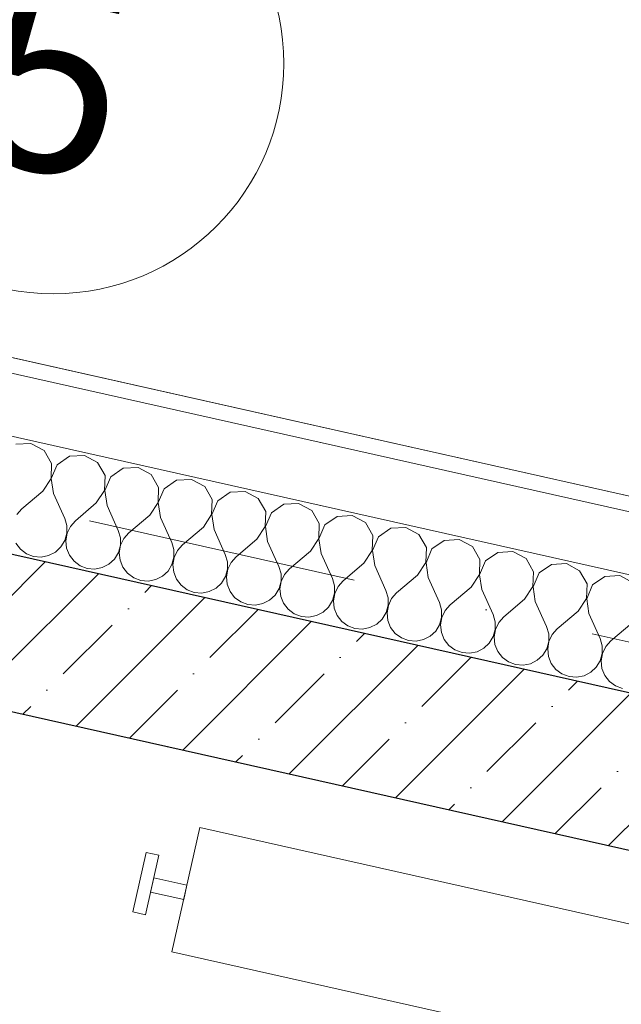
# Model space of a CAD drawing. Header units: millimetres. Extents: x -7218036 to -6523761, y 6117771 to 6337028.
# Tile 195 of 223: x -7146598 to -7145815, y 6143881 to 6145163. Entities that reach past the tile are written whole.
import ezdxf
from ezdxf.enums import TextEntityAlignment as Align

# ---------------------------------------------------------------- set-up
doc = ezdxf.new("R2010")
doc.units = ezdxf.units.MM
doc.header["$MEASUREMENT"] = 0
doc.linetypes.add('Штрихпунктирная', pattern=[670.277762, 352.777767, -176.388884, 0, -141.111112])
for name, color, linetype in [('S - МОП.АР', 7, 'Continuous'), ('АР-Стены_внешние_.АР', 7, 'Continuous'), ('АР-Чертеж-Оси_Осевые размеры.АР', 7, 'Continuous'), ('АР-Чертеж-Размеры.АР', 7, 'Continuous')]:
    doc.layers.add(name, color=color, linetype=linetype)
for name, color, linetype, lineweight in [('АР-вертикальная связь - Лифт.АР_Ном._пера__120', 7, 'Continuous', 0), ('АР-Стены_внешние_.АР_Ном._пера__1', 7, 'Continuous', 30), ('АР-Чертеж-Оси_Осевые размеры.АР_Ном._пера__120', 7, 'Continuous', 0), ('АР-Чертеж-Размеры.АР_Ном._пера__1', 7, 'Continuous', 0), ('Паспорта Зон Archicad_Ном._пера__1', 7, 'Continuous', 0)]:
    doc.layers.add(name, color=color, linetype=linetype, lineweight=lineweight)
doc.styles.add('РЎР“Р•РќР•Р\xa0Р\x98Р\xa0_РЎРўР\x98Р›Р¬_1', font='txt')
doc.styles.add('РЎР“Р•РќР•Р\xa0Р\x98Р\xa0_РЎРўР\x98Р›Р¬_2', font='GOTHIC.TTF')
doc.dimstyles.new('СГЕНЕРИР_СТИЛЬ__1', dxfattribs={"dimtxt": 150, "dimasz": 142.5, "dimexe": 0.18, "dimexo": 0.0625, "dimgap": 0, "dimtad": 1, "dimdec": 0, "dimzin": 0, "dimdsep": 46, "dimtxsty": 'РЎР“Р•РќР•Р\xa0Р\x98Р\xa0_РЎРўР\x98Р›Р¬_2', "dimblk": 'ARROWHEAD_6', "dimblk1": 'ARROWHEAD_6', "dimblk2": 'ARROWHEAD_6', "dimcen": 0.09, "dimse1": 1, "dimse2": 1, "dimclrd": 7, "dimclre": 7, "dimclrt": 7, "dimazin": 0, "dimtfac": 1, "dimtdec": 4, "dimtmove": 0, "dimatfit": 3, "dimfxl": 1, "dimtolj": 1, "dimtzin": 0, "dimarcsym": 0})

# ---------------------------------------------------------------- blocks, each defined once
blk = doc.blocks.new('Переходной балкон_5_30_7', base_point=(-7148408.3, 6145738.3))
at = {"layer": 'Паспорта Зон Archicad_Ном._пера__1', "color": 7, "linetype": 'Continuous', "lineweight": 0}
blk.add_circle((-7146554, 6145106.1), 300, dxfattribs=at)
at = {"layer": 'Паспорта Зон Archicad_Ном._пера__1', "color": 7, "lineweight": 0, "style": 'РЎР“Р•РќР•Р\xa0Р\x98Р\xa0_РЎРўР\x98Р›Р¬_1'}
blk.add_attdef('ROOM_NUMBER', text='', height=250, rotation=347.3424, dxfattribs=at).set_placement((-7146554, 6145089.3), align=Align.MIDDLE_CENTER)
blk = doc.blocks.new('*X347', base_point=(-6566190.3, 6562677.8))
at = {"layer": 'АР-Стены_внешние_.АР_Ном._пера__1', "color": 7, "linetype": 'Continuous', "lineweight": 0}
for p, q in [((-7146583.1, 6144611.3), (-7146602.6, 6144610.2)), ((-7146566, 6144602), (-7146583.1, 6144611.3)), ((-7146556.3, 6144585.1), (-7146566, 6144602)), ((-7146532.9, 6144594.6), (-7146548.9, 6144583.4)), ((-7146513.4, 6144595.7), (-7146532.9, 6144594.6)), ((-7146496.3, 6144586.4), (-7146513.4, 6144595.7)), ((-7146556.9, 6144565.6), (-7146556.3, 6144585.1)), ((-7146548.9, 6144583.4), (-7146556.7, 6144565.5)), ((-7146486.6, 6144569.4), (-7146496.3, 6144586.4)), ((-7146463.2, 6144578.9), (-7146479.2, 6144567.8)), ((-7146443.7, 6144580), (-7146463.2, 6144578.9)), ((-7146426.6, 6144570.7), (-7146443.7, 6144580)), ((-7146567.8, 6144549.3), (-7146556.9, 6144565.6)), ((-7146556.7, 6144565.5), (-7146553.8, 6144546.2)), ((-7146487.2, 6144549.9), (-7146486.6, 6144569.4)), ((-7146479.2, 6144567.8), (-7146487, 6144549.9)), ((-7146416.9, 6144553.8), (-7146426.6, 6144570.7)), ((-7146393.5, 6144563.3), (-7146409.5, 6144552.1)), ((-7146374, 6144564.4), (-7146393.5, 6144563.3)), ((-7146356.9, 6144555.1), (-7146374, 6144564.4)), ((-7146567.8, 6144549.3), (-7146594.9, 6144526.1)), ((-7146498.1, 6144533.7), (-7146487.2, 6144549.9)), ((-7146487, 6144549.9), (-7146484.1, 6144530.5)), ((-7146417.6, 6144534.3), (-7146416.9, 6144553.8)), ((-7146409.5, 6144552.1), (-7146417.3, 6144534.2)), ((-7146347.2, 6144538.1), (-7146356.9, 6144555.1)), ((-7146304.3, 6144548.7), (-7146323.8, 6144547.6)), ((-7146287.2, 6144539.4), (-7146304.3, 6144548.7)), ((-7146553.8, 6144546.2), (-7146539.2, 6144513.6)), ((-7146347.9, 6144518.6), (-7146347.2, 6144538.1)), ((-7146339.8, 6144536.5), (-7146347.6, 6144518.6)), ((-7146323.8, 6144547.6), (-7146339.8, 6144536.5)), ((-7146277.5, 6144522.5), (-7146287.2, 6144539.4)), ((-7146594.9, 6144526.1), (-7146601.5, 6144518.8)), ((-7146498.1, 6144533.7), (-7146525.2, 6144510.5)), ((-7146484.1, 6144530.5), (-7146469.5, 6144498)), ((-7146428.4, 6144518), (-7146417.6, 6144534.3)), ((-7146417.3, 6144534.2), (-7146414.4, 6144514.9)), ((-7146254.1, 6144532), (-7146270.1, 6144520.8)), ((-7146234.7, 6144533.1), (-7146254.1, 6144532)), ((-7146217.5, 6144523.8), (-7146234.7, 6144533.1)), ((-7146207.8, 6144506.8), (-7146217.5, 6144523.8)), ((-7146536.4, 6144504.2), (-7146539.2, 6144513.6)), ((-7146525.2, 6144510.5), (-7146531.8, 6144503.1)), ((-7146428.4, 6144518), (-7146455.5, 6144494.8)), ((-7146414.4, 6144514.9), (-7146399.8, 6144482.3)), ((-7146358.7, 6144502.4), (-7146347.9, 6144518.6)), ((-7146347.6, 6144518.6), (-7146344.7, 6144499.2)), ((-7146278.2, 6144503), (-7146277.5, 6144522.5)), ((-7146270.1, 6144520.8), (-7146277.9, 6144502.9)), ((-7146184.4, 6144516.3), (-7146200.5, 6144505.2)), ((-7146165, 6144517.4), (-7146184.4, 6144516.3)), ((-7146147.8, 6144508.1), (-7146165, 6144517.4)), ((-7146536.3, 6144494.3), (-7146536.4, 6144504.2)), ((-7146531.8, 6144503.1), (-7146536.1, 6144494.2)), ((-7146466.7, 6144488.5), (-7146469.5, 6144498)), ((-7146358.7, 6144502.4), (-7146385.8, 6144479.2)), ((-7146344.7, 6144499.2), (-7146330.1, 6144466.7)), ((-7146289, 6144486.7), (-7146278.2, 6144503)), ((-7146277.9, 6144502.9), (-7146275, 6144483.6)), ((-7146208.5, 6144487.3), (-7146207.8, 6144506.8)), ((-7146200.5, 6144505.2), (-7146208.2, 6144487.2)), ((-7146138.1, 6144491.2), (-7146147.8, 6144508.1)), ((-7146114.8, 6144500.7), (-7146130.8, 6144489.5)), ((-7146095.3, 6144501.8), (-7146114.8, 6144500.7)), ((-7146078.1, 6144492.5), (-7146095.3, 6144501.8)), ((-7146544.1, 6144476.4), (-7146539, 6144484.8)), ((-7146539, 6144484.8), (-7146536.3, 6144494.3)), ((-7146536.1, 6144494.2), (-7146537.7, 6144484.5)), ((-7146537.7, 6144484.5), (-7146536.7, 6144474.7)), ((-7146466.6, 6144478.7), (-7146466.7, 6144488.5)), ((-7146462.1, 6144487.5), (-7146466.4, 6144478.6)), ((-7146455.5, 6144494.8), (-7146462.1, 6144487.5)), ((-7146289, 6144486.7), (-7146316.2, 6144463.5)), ((-7146219.3, 6144471.1), (-7146208.5, 6144487.3)), ((-7146208.2, 6144487.2), (-7146205.4, 6144467.9)), ((-7146138.8, 6144471.7), (-7146138.1, 6144491.2)), ((-7146130.8, 6144489.5), (-7146138.5, 6144471.6)), ((-7146068.4, 6144475.5), (-7146078.1, 6144492.5)), ((-7146045.1, 6144485), (-7146061.1, 6144473.9)), ((-7146025.6, 6144486.1), (-7146045.1, 6144485)), ((-7146008.4, 6144476.8), (-7146025.6, 6144486.1)), ((-7146602.7, 6144481.2), (-7146596.7, 6144473.4)), ((-7146596.7, 6144473.4), (-7146588.8, 6144467.6)), ((-7146551.3, 6144469.7), (-7146544.1, 6144476.4)), ((-7146536.7, 6144474.7), (-7146533.1, 6144465.6)), ((-7146469.3, 6144469.2), (-7146466.6, 6144478.7)), ((-7146466.4, 6144478.6), (-7146468.1, 6144468.9)), ((-7146397, 6144472.9), (-7146399.8, 6144482.3)), ((-7146397, 6144463), (-7146397, 6144472.9)), ((-7146392.4, 6144471.8), (-7146396.7, 6144462.9)), ((-7146385.8, 6144479.2), (-7146392.4, 6144471.8)), ((-7146275, 6144483.6), (-7146260.4, 6144451)), ((-7146149.6, 6144455.4), (-7146138.8, 6144471.7)), ((-7146138.5, 6144471.6), (-7146135.7, 6144452.3)), ((-7146069.1, 6144456), (-7146068.4, 6144475.5)), ((-7146061.1, 6144473.9), (-7146068.8, 6144455.9)), ((-7145998.7, 6144459.9), (-7146008.4, 6144476.8)), ((-7146588.8, 6144467.6), (-7146579.6, 6144464.1)), ((-7146579.6, 6144464.1), (-7146569.8, 6144463.3)), ((-7146569.8, 6144463.3), (-7146560.1, 6144465.2)), ((-7146560.1, 6144465.2), (-7146551.3, 6144469.7)), ((-7146533.1, 6144465.6), (-7146527, 6144457.8)), ((-7146481.6, 6144454), (-7146474.4, 6144460.7)), ((-7146474.4, 6144460.7), (-7146469.3, 6144469.2)), ((-7146468.1, 6144468.9), (-7146467, 6144459.1)), ((-7146467, 6144459.1), (-7146463.4, 6144449.9)), ((-7146399.6, 6144453.5), (-7146397, 6144463)), ((-7146396.7, 6144462.9), (-7146398.4, 6144453.2)), ((-7146327.3, 6144457.2), (-7146330.1, 6144466.7)), ((-7146316.2, 6144463.5), (-7146322.7, 6144456.2)), ((-7146219.3, 6144471.1), (-7146246.5, 6144447.9)), ((-7146205.4, 6144467.9), (-7146190.7, 6144435.4)), ((-7145999.4, 6144440.4), (-7145998.7, 6144459.9)), ((-7145975.4, 6144469.4), (-7145991.4, 6144458.2)), ((-7145955.9, 6144470.5), (-7145975.4, 6144469.4)), ((-7145938.7, 6144461.2), (-7145955.9, 6144470.5)), ((-7145929, 6144444.2), (-7145938.7, 6144461.2)), ((-7146527, 6144457.8), (-7146519.1, 6144451.9)), ((-7146519.1, 6144451.9), (-7146509.9, 6144448.5)), ((-7146509.9, 6144448.5), (-7146500.1, 6144447.7)), ((-7146500.1, 6144447.7), (-7146490.4, 6144449.6)), ((-7146490.4, 6144449.6), (-7146481.6, 6144454)), ((-7146463.4, 6144449.9), (-7146457.3, 6144442.1)), ((-7146404.7, 6144445.1), (-7146399.6, 6144453.5)), ((-7146398.4, 6144453.2), (-7146397.3, 6144443.4)), ((-7146329.9, 6144437.9), (-7146327.3, 6144447.4)), ((-7146327, 6144447.3), (-7146328.7, 6144437.6)), ((-7146327.3, 6144447.4), (-7146327.3, 6144457.2)), ((-7146322.7, 6144456.2), (-7146327, 6144447.3)), ((-7146257.6, 6144441.6), (-7146260.4, 6144451)), ((-7146246.5, 6144447.9), (-7146253, 6144440.5)), ((-7146149.6, 6144455.4), (-7146176.8, 6144432.2)), ((-7146135.7, 6144452.3), (-7146121, 6144419.7)), ((-7146079.9, 6144439.8), (-7146069.1, 6144456)), ((-7146068.8, 6144455.9), (-7146066, 6144436.6)), ((-7145991.4, 6144458.2), (-7145999.1, 6144440.3)), ((-7145905.7, 6144453.7), (-7145921.7, 6144442.6)), ((-7145886.2, 6144454.8), (-7145905.7, 6144453.7)), ((-7145869, 6144445.5), (-7145886.2, 6144454.8)), ((-7146457.3, 6144442.1), (-7146449.4, 6144436.3)), ((-7146449.4, 6144436.3), (-7146440.2, 6144432.8)), ((-7146430.4, 6144432), (-7146420.7, 6144433.9)), ((-7146420.7, 6144433.9), (-7146411.9, 6144438.4)), ((-7146411.9, 6144438.4), (-7146404.7, 6144445.1)), ((-7146397.3, 6144443.4), (-7146393.7, 6144434.3)), ((-7146393.7, 6144434.3), (-7146387.6, 6144426.5)), ((-7146335, 6144429.4), (-7146329.9, 6144437.9)), ((-7146328.7, 6144437.6), (-7146327.6, 6144427.8)), ((-7146257.6, 6144431.7), (-7146257.6, 6144441.6)), ((-7146253, 6144440.5), (-7146257.3, 6144431.6)), ((-7146187.9, 6144425.9), (-7146190.7, 6144435.4)), ((-7146079.9, 6144439.8), (-7146107.1, 6144416.6)), ((-7146066, 6144436.6), (-7146051.3, 6144404.1)), ((-7146010.2, 6144424.1), (-7145999.4, 6144440.4)), ((-7145999.1, 6144440.3), (-7145996.3, 6144421)), ((-7145929.7, 6144424.7), (-7145929, 6144444.2)), ((-7145921.7, 6144442.6), (-7145929.4, 6144424.6)), ((-7145859.3, 6144428.6), (-7145869, 6144445.5)), ((-7145836, 6144438.1), (-7145852, 6144426.9)), ((-7145816.5, 6144439.2), (-7145836, 6144438.1)), ((-7145799.3, 6144429.9), (-7145816.5, 6144439.2)), ((-7146440.2, 6144432.8), (-7146430.4, 6144432)), ((-7146387.6, 6144426.5), (-7146379.7, 6144420.6)), ((-7146379.7, 6144420.6), (-7146370.5, 6144417.2)), ((-7146351, 6144418.3), (-7146342.2, 6144422.7)), ((-7146342.2, 6144422.7), (-7146335, 6144429.4)), ((-7146327.6, 6144427.8), (-7146324, 6144418.6)), ((-7146265.3, 6144413.8), (-7146260.2, 6144422.2)), ((-7146260.2, 6144422.2), (-7146257.6, 6144431.7)), ((-7146257.3, 6144431.6), (-7146259, 6144421.9)), ((-7146259, 6144421.9), (-7146257.9, 6144412.1)), ((-7146187.9, 6144416.1), (-7146187.9, 6144425.9)), ((-7146183.3, 6144424.9), (-7146187.6, 6144416)), ((-7146176.8, 6144432.2), (-7146183.3, 6144424.9)), ((-7146010.2, 6144424.1), (-7146037.4, 6144400.9)), ((-7145996.3, 6144421), (-7145981.6, 6144388.4)), ((-7145940.5, 6144408.5), (-7145929.7, 6144424.7)), ((-7145929.4, 6144424.6), (-7145926.6, 6144405.3)), ((-7145860, 6144409.1), (-7145859.3, 6144428.6)), ((-7145852, 6144426.9), (-7145859.7, 6144409)), ((-7146370.5, 6144417.2), (-7146360.7, 6144416.4)), ((-7146360.7, 6144416.4), (-7146351, 6144418.3)), ((-7146324, 6144418.6), (-7146318, 6144410.8)), ((-7146318, 6144410.8), (-7146310, 6144405)), ((-7146272.5, 6144407.1), (-7146265.3, 6144413.8)), ((-7146257.9, 6144412.1), (-7146254.3, 6144403)), ((-7146190.5, 6144406.6), (-7146187.9, 6144416.1)), ((-7146187.6, 6144416), (-7146189.3, 6144406.3)), ((-7146118.3, 6144410.3), (-7146121, 6144419.7)), ((-7146118.2, 6144400.4), (-7146118.3, 6144410.3)), ((-7146113.6, 6144409.2), (-7146117.9, 6144400.3)), ((-7146107.1, 6144416.6), (-7146113.6, 6144409.2)), ((-7145940.5, 6144408.5), (-7145967.7, 6144385.3)), ((-7145870.8, 6144392.8), (-7145860, 6144409.1)), ((-7145859.7, 6144409), (-7145856.9, 6144389.7)), ((-7146310, 6144405), (-7146300.8, 6144401.5)), ((-7146300.8, 6144401.5), (-7146291, 6144400.7)), ((-7146291, 6144400.7), (-7146281.3, 6144402.6)), ((-7146281.3, 6144402.6), (-7146272.5, 6144407.1)), ((-7146254.3, 6144403), (-7146248.3, 6144395.2)), ((-7146248.3, 6144395.2), (-7146240.3, 6144389.3)), ((-7146202.8, 6144391.4), (-7146195.6, 6144398.1)), ((-7146195.6, 6144398.1), (-7146190.5, 6144406.6)), ((-7146189.3, 6144406.3), (-7146188.3, 6144396.5)), ((-7146188.3, 6144396.5), (-7146184.6, 6144387.3)), ((-7146120.8, 6144390.9), (-7146118.2, 6144400.4)), ((-7146117.9, 6144400.3), (-7146119.6, 6144390.6)), ((-7146048.6, 6144394.6), (-7146051.3, 6144404.1)), ((-7146048.5, 6144384.7), (-7146048.6, 6144394.6)), ((-7146037.4, 6144400.9), (-7146043.9, 6144393.6)), ((-7145926.6, 6144405.3), (-7145911.9, 6144372.8)), ((-7146240.3, 6144389.3), (-7146231.1, 6144385.9)), ((-7146231.1, 6144385.9), (-7146221.3, 6144385.1)), ((-7146221.3, 6144385.1), (-7146211.6, 6144387)), ((-7146211.6, 6144387), (-7146202.8, 6144391.4)), ((-7146184.6, 6144387.3), (-7146178.6, 6144379.5)), ((-7146133.1, 6144375.8), (-7146125.9, 6144382.5)), ((-7146125.9, 6144382.5), (-7146120.8, 6144390.9)), ((-7146119.6, 6144390.6), (-7146118.6, 6144380.8)), ((-7146051.1, 6144375.2), (-7146048.5, 6144384.7)), ((-7146048.2, 6144384.7), (-7146049.9, 6144375)), ((-7146043.9, 6144393.6), (-7146048.2, 6144384.7)), ((-7145978.9, 6144378.9), (-7145981.6, 6144388.4)), ((-7145967.7, 6144385.3), (-7145974.2, 6144377.9)), ((-7145870.8, 6144392.8), (-7145898, 6144369.6)), ((-7145856.9, 6144389.7), (-7145842.2, 6144357.1)), ((-7146178.6, 6144379.5), (-7146170.6, 6144373.7)), ((-7146170.6, 6144373.7), (-7146161.4, 6144370.2)), ((-7146161.4, 6144370.2), (-7146151.6, 6144369.4)), ((-7146151.6, 6144369.4), (-7146141.9, 6144371.3)), ((-7146141.9, 6144371.3), (-7146133.1, 6144375.8)), ((-7146118.6, 6144380.8), (-7146114.9, 6144371.7)), ((-7146114.9, 6144371.7), (-7146108.9, 6144363.9)), ((-7146056.2, 6144366.8), (-7146051.1, 6144375.2)), ((-7146049.9, 6144375), (-7146048.9, 6144365.2)), ((-7145981.4, 6144359.6), (-7145978.8, 6144369.1)), ((-7145978.5, 6144369), (-7145980.2, 6144359.3)), ((-7145978.8, 6144369.1), (-7145978.9, 6144378.9)), ((-7145974.2, 6144377.9), (-7145978.5, 6144369)), ((-7145909.2, 6144363.3), (-7145911.9, 6144372.8)), ((-7145898, 6144369.6), (-7145904.5, 6144362.3)), ((-7145801.1, 6144377.2), (-7145828.3, 6144354)), ((-7146108.9, 6144363.9), (-7146100.9, 6144358)), ((-7146100.9, 6144358), (-7146091.7, 6144354.6)), ((-7146072.2, 6144355.7), (-7146063.5, 6144360.1)), ((-7146063.5, 6144360.1), (-7146056.2, 6144366.8)), ((-7146048.9, 6144365.2), (-7146045.2, 6144356)), ((-7146045.2, 6144356), (-7146039.2, 6144348.2)), ((-7145986.5, 6144351.2), (-7145981.4, 6144359.6)), ((-7145980.2, 6144359.3), (-7145979.2, 6144349.5)), ((-7145909.1, 6144353.4), (-7145909.2, 6144363.3)), ((-7145904.5, 6144362.3), (-7145908.8, 6144353.4)), ((-7145839.5, 6144347.6), (-7145842.2, 6144357.1)), ((-7146091.7, 6144354.6), (-7146081.9, 6144353.8)), ((-7146081.9, 6144353.8), (-7146072.2, 6144355.7)), ((-7146039.2, 6144348.2), (-7146031.3, 6144342.4)), ((-7146002.5, 6144340), (-7145993.8, 6144344.5)), ((-7145993.8, 6144344.5), (-7145986.5, 6144351.2)), ((-7145979.2, 6144349.5), (-7145975.5, 6144340.4)), ((-7145916.8, 6144335.5), (-7145911.7, 6144343.9)), ((-7145911.7, 6144343.9), (-7145909.1, 6144353.4)), ((-7145908.8, 6144353.4), (-7145910.5, 6144343.7)), ((-7145910.5, 6144343.7), (-7145909.5, 6144333.9)), ((-7145839.4, 6144337.8), (-7145839.5, 6144347.6)), ((-7145834.8, 6144346.6), (-7145839.1, 6144337.7)), ((-7145828.3, 6144354), (-7145834.8, 6144346.6)), ((-7146031.3, 6144342.4), (-7146022, 6144338.9)), ((-7146022, 6144338.9), (-7146012.2, 6144338.1)), ((-7146012.2, 6144338.1), (-7146002.5, 6144340)), ((-7145975.5, 6144340.4), (-7145969.5, 6144332.6)), ((-7145969.5, 6144332.6), (-7145961.6, 6144326.7)), ((-7145924.1, 6144328.8), (-7145916.8, 6144335.5)), ((-7145909.5, 6144333.9), (-7145905.8, 6144324.7)), ((-7145842, 6144328.3), (-7145839.4, 6144337.8)), ((-7145839.1, 6144337.7), (-7145840.8, 6144328)), ((-7145961.6, 6144326.7), (-7145952.3, 6144323.3)), ((-7145952.3, 6144323.3), (-7145942.5, 6144322.4)), ((-7145942.5, 6144322.4), (-7145932.8, 6144324.4)), ((-7145932.8, 6144324.4), (-7145924.1, 6144328.8)), ((-7145905.8, 6144324.7), (-7145899.8, 6144316.9)), ((-7145854.4, 6144313.2), (-7145847.2, 6144319.9)), ((-7145847.2, 6144319.9), (-7145842, 6144328.3)), ((-7145840.8, 6144328), (-7145839.8, 6144318.2)), ((-7145839.8, 6144318.2), (-7145836.1, 6144309.1)), ((-7145899.8, 6144316.9), (-7145891.9, 6144311.1)), ((-7145891.9, 6144311.1), (-7145882.6, 6144307.6)), ((-7145882.6, 6144307.6), (-7145872.8, 6144306.8)), ((-7145872.8, 6144306.8), (-7145863.2, 6144308.7)), ((-7145863.2, 6144308.7), (-7145854.4, 6144313.2)), ((-7145836.1, 6144309.1), (-7145830.1, 6144301.3)), ((-7145830.1, 6144301.3), (-7145822.2, 6144295.4)), ((-7145822.2, 6144295.4), (-7145813, 6144292))]:
    blk.add_line(p, q, dxfattribs=at)
blk = doc.blocks.new('Стена_155_7', base_point=(-7146942.6, 6144337))
at = {"layer": 'АР-Стены_внешние_.АР', "linetype": 'Continuous', "lineweight": 0, "true_color": 0x000000}
h = blk.add_hatch(dxfattribs=at)
h.set_pattern_fill('ЖЕЛЕЗОБЕТОН__PROJECT__0007', color=18, style=0, pattern_type=2)
h.set_pattern_definition([(45, (-6566190.34, 6562677.8), (-84.852814, 84.852814), []), (45, (-6566232.77, 6562720.22), (-84.852814, 84.852814), [90, -30, 0, -30])])
h.paths.add_polyline_path([(-7145045, 6144115.8), (-7146898.8, 6144532.2), (-7146942.6, 6144337), (-7145088.8, 6143920.7)])
at = {"layer": 'АР-Стены_внешние_.АР_Ном._пера__1', "color": 7, "linetype": 'Continuous', "lineweight": 0}
for p, q in [((-7144653.1, 6144263.5), (-7146848.4, 6144756.6)), ((-7144817, 6144218.4), (-7146865.9, 6144678.5))]:
    blk.add_line(p, q, dxfattribs=at)
at = {"layer": 'АР-Стены_внешние_.АР_Ном._пера__1', "color": 7, "linetype": 'Continuous', "lineweight": 30}
blk.add_line((-7145045, 6144115.8), (-7146898.8, 6144532.2), dxfattribs=at)
at = {"layer": 'АР-Стены_внешние_.АР_Ном._пера__1', "color": 7, "linetype": 'Continuous', "lineweight": 0, "flags": 128}
blk.add_lwpolyline([(-7144570.7, 6144265.5), (-7146844, 6144776.1)], dxfattribs=at)
at = {"layer": 'АР-Стены_внешние_.АР_Ном._пера__1', "color": 7, "linetype": 'Continuous', "lineweight": 30, "flags": 128}
blk.add_lwpolyline([(-7146845.1, 6144315.1), (-7145088.8, 6143920.7)], dxfattribs=at)
at = {"layer": 'АР-Стены_внешние_.АР', "color": 7, "lineweight": 0}
blk.add_blockref('*X347', (-6566190.3, 6562677.8), dxfattribs=at)
blk = doc.blocks.new('*D478', base_point=(-6566190.3, 6562677.8))
at = {"layer": 'АР-Чертеж-Размеры.АР_Ном._пера__1', "color": 7, "linetype": 'Continuous', "lineweight": 0, "transparency": 16777216}
for p, q in [((-7147010.6, 6143578), (-7146949, 6143852.5)), ((-7146890.2, 6143772), (-7147069.4, 6143658.5)), ((-7147089.6, 6143739.9), (-7146979.8, 6143715.2)), ((-7146979.8, 6143715.2), (-7145223.5, 6143320.8)), ((-7145254.4, 6143183.6), (-7145192.7, 6143458)), ((-7145313.2, 6143264.1), (-7145133.9, 6143377.5)), ((-7145223.5, 6143320.8), (-7145113.8, 6143296.1))]:
    blk.add_line(p, q, dxfattribs=at)
at = {"layer": 'АР-Чертеж-Размеры.АР_Ном._пера__1', "color": 7, "lineweight": 0, "transparency": 16777216, "insert": (-7146353, 6143605.2), "char_height": 150, "attachment_point": 7, "rotation": 347.3417, "style": 'РЎР“Р•РќР•Р\xa0Р\x98Р\xa0_РЎРўР\x98Р›Р¬_2'}
blk.add_mtext('\\A1;{\\pql;\\fCentury Gothic|b0|i0|c204|p0;\\W1.000000;1\xa0800}', dxfattribs=at)
blk = doc.blocks.new('ARROWHEAD_6')
at = {"color": 0, "linetype": 'Continuous', "lineweight": 0}
for p, q in [((-0.5, -0.5), (0.5, 0.5)), ((0, 0), (-1, 0))]:
    blk.add_line(p, q, dxfattribs=at)
blk = doc.blocks.new('*D489', base_point=(-6566190.3, 6562677.8))
at = {"layer": 'АР-Чертеж-Размеры.АР_Ном._пера__1', "color": 7, "linetype": 'Continuous', "lineweight": 0, "transparency": 16777216}
for p, q in [((-7145423, 6143995.7), (-7145398.3, 6144105.5)), ((-7145366.2, 6143906.1), (-7145479.7, 6144085.3)), ((-7145285.8, 6143964.9), (-7145560.2, 6144026.6)), ((-7145806.5, 6142288.3), (-7145423, 6143995.7)), ((-7145863.2, 6142377.9), (-7145749.8, 6142198.6)), ((-7145669.3, 6142257.4), (-7145943.7, 6142319.1)), ((-7145831.1, 6142178.5), (-7145806.5, 6142288.3))]:
    blk.add_line(p, q, dxfattribs=at)
at = {"layer": 'АР-Чертеж-Размеры.АР_Ном._пера__1', "color": 7, "lineweight": 0, "transparency": 16777216, "insert": (-7145701.9, 6142890.7), "char_height": 150, "attachment_point": 7, "rotation": 77.3411, "style": 'РЎР“Р•РќР•Р\xa0Р\x98Р\xa0_РЎРўР\x98Р›Р¬_2'}
blk.add_mtext('\\A1;{\\pql;\\fCentury Gothic|b0|i0|c204|p0;\\W1.000000;1\xa0750}', dxfattribs=at)
blk = doc.blocks.new('*D498', base_point=(-6566190.3, 6562677.8))
at = {"layer": 'АР-Чертеж-Размеры.АР_Ном._пера__1', "color": 7, "linetype": 'Continuous', "lineweight": 0, "transparency": 16777216}
for p, q in [((-7153609.8, 6147371.4), (-7153671.4, 6147097)), ((-7153551, 6147291), (-7153730.2, 6147177.5)), ((-7153640.6, 6147234.2), (-7153750.4, 6147258.9)), ((-7144547.1, 6145191.9), (-7153640.6, 6147234.2)), ((-7144516.3, 6145329.1), (-7144577.9, 6145054.7)), ((-7144636.7, 6145135.1), (-7144457.5, 6145248.6)), ((-7144437.3, 6145167.2), (-7144547.1, 6145191.9))]:
    blk.add_line(p, q, dxfattribs=at)
at = {"layer": 'АР-Чертеж-Размеры.АР_Ном._пера__1', "color": 7, "lineweight": 0, "transparency": 16777216, "insert": (-7149345.2, 6146300.2), "char_height": 150, "attachment_point": 7, "rotation": 347.3417, "style": 'РЎР“Р•РќР•Р\xa0Р\x98Р\xa0_РЎРўР\x98Р›Р¬_2'}
blk.add_mtext('\\A1;{\\pql;\\fCentury Gothic|b0|i0|c204|p0;\\W1.000000;9\xa0320}', dxfattribs=at)
blk = doc.blocks.new('*D499', base_point=(-6566190.3, 6562677.8))
at = {"layer": 'АР-Чертеж-Размеры.АР_Ном._пера__1', "color": 7, "linetype": 'Continuous', "lineweight": 0, "transparency": 16777216}
for p, q in [((-7147116, 6146067.3), (-7147091.4, 6146177.1)), ((-7147059.3, 6145977.7), (-7147172.8, 6146157)), ((-7146978.8, 6146036.5), (-7147253.2, 6146098.2)), ((-7147379.1, 6144896.2), (-7147116, 6146067.3)), ((-7147435.8, 6144985.8), (-7147322.3, 6144806.6)), ((-7147241.9, 6144865.4), (-7147516.3, 6144927)), ((-7147403.7, 6144786.4), (-7147379.1, 6144896.2))]:
    blk.add_line(p, q, dxfattribs=at)
at = {"layer": 'АР-Чертеж-Размеры.АР_Ном._пера__1', "color": 7, "lineweight": 0, "transparency": 16777216, "insert": (-7147334.8, 6145230.4), "char_height": 150, "attachment_point": 7, "rotation": 77.3411, "style": 'РЎР“Р•РќР•Р\xa0Р\x98Р\xa0_РЎРўР\x98Р›Р¬_2'}
blk.add_mtext('\\A1;{\\pql;\\fCentury Gothic|b0|i0|c204|p0;\\W1.000000;1\xa0200}', dxfattribs=at)
blk = doc.blocks.new('Стандартный Маркер Сетки[102]_7', base_point=(-7213545, 6159566.7))
at = {"layer": 'АР-Чертеж-Оси_Осевые размеры.АР_Ном._пера__120', "color": 7, "linetype": 'Штрихпунктирная', "lineweight": 0}
blk.add_line((-7212569.3, 6159347.6), (-7133628.1, 6141617.8), dxfattribs=at)
at = {"layer": 'АР-Чертеж-Оси_Осевые размеры.АР_Ном._пера__120', "color": 7, "lineweight": 0, "style": 'РЎР“Р•РќР•Р\xa0Р\x98Р\xa0_РЎРўР\x98Р›Р¬_2'}
for tag, p in [('AC_MarkerText_1_0', (-7213962.9, 6159857.4)), ('AC_MarkerText_1_1', (-7132094.6, 6141470.2))]:
    blk.add_attdef(tag, text='', height=350, rotation=347.3417, dxfattribs=at).set_placement(p, align=Align.TOP_CENTER)
blk = doc.blocks.new('Стандартный Маркер Сетки[105]_7', base_point=(-7213545, 6159566.7))
at = {"layer": 'АР-Чертеж-Оси_Осевые размеры.АР_Ном._пера__120', "color": 7, "linetype": 'Штрихпунктирная', "lineweight": 0}
blk.add_line((-7212569.3, 6159347.6), (-7133628.1, 6141617.8), dxfattribs=at)
at = {"layer": 'АР-Чертеж-Оси_Осевые размеры.АР_Ном._пера__120', "color": 7, "lineweight": 0, "style": 'РЎР“Р•РќР•Р\xa0Р\x98Р\xa0_РЎРўР\x98Р›Р¬_2'}
for tag, p in [('AC_MarkerText_1_0', (-7213962.9, 6159857.4)), ('AC_MarkerText_1_1', (-7132094.6, 6141470.2))]:
    blk.add_attdef(tag, text='', height=350, rotation=347.3417, dxfattribs=at).set_placement(p, align=Align.TOP_CENTER)
blk = doc.blocks.new('Стандартный Маркер Сетки[108]_7', base_point=(-7213545, 6159566.7))
at = {"layer": 'АР-Чертеж-Оси_Осевые размеры.АР_Ном._пера__120', "color": 7, "linetype": 'Штрихпунктирная', "lineweight": 0}
blk.add_line((-7212569.3, 6159347.6), (-7133628.1, 6141617.8), dxfattribs=at)
at = {"layer": 'АР-Чертеж-Оси_Осевые размеры.АР_Ном._пера__120', "color": 7, "lineweight": 0, "style": 'РЎР“Р•РќР•Р\xa0Р\x98Р\xa0_РЎРўР\x98Р›Р¬_2'}
for tag, p in [('AC_MarkerText_1_0', (-7213962.9, 6159857.4)), ('AC_MarkerText_1_1', (-7132094.6, 6141470.2))]:
    blk.add_attdef(tag, text='', height=350, rotation=347.3417, dxfattribs=at).set_placement(p, align=Align.TOP_CENTER)
blk = doc.blocks.new('Стандартный Маркер Сетки[111]_7', base_point=(-7213545, 6159566.7))
at = {"layer": 'АР-Чертеж-Оси_Осевые размеры.АР_Ном._пера__120', "color": 7, "linetype": 'Штрихпунктирная', "lineweight": 0}
blk.add_line((-7212569.3, 6159347.6), (-7133628.1, 6141617.8), dxfattribs=at)
at = {"layer": 'АР-Чертеж-Оси_Осевые размеры.АР_Ном._пера__120', "color": 7, "lineweight": 0, "style": 'РЎР“Р•РќР•Р\xa0Р\x98Р\xa0_РЎРўР\x98Р›Р¬_2'}
for tag, p in [('AC_MarkerText_1_0', (-7213962.9, 6159857.4)), ('AC_MarkerText_1_1', (-7132094.6, 6141470.2))]:
    blk.add_attdef(tag, text='', height=350, rotation=347.3417, dxfattribs=at).set_placement(p, align=Align.TOP_CENTER)

msp = doc.modelspace()

# ---------------------------------------------------------------- linework, layer by layer
at = {"layer": 'S - МОП.АР', "color": 254, "linetype": 'Continuous', "lineweight": 0, "true_color": 0xdadada, "flags": 128}
msp.add_lwpolyline([(-7153576.802, 6147518.321), (-7153839.807, 6146347.361), (-7144746.304, 6144304.959), (-7144483.297, 6145476.011)], close=True, dxfattribs=at)
at = {"layer": 'АР-вертикальная связь - Лифт.АР_Ном._пера__120', "color": 7, "linetype": 'Continuous', "lineweight": 0, "flags": 128}
msp.add_lwpolyline([(-7147228.56, 6142607.648), (-7145472.31, 6142213.204), (-7145088.822, 6143920.669), (-7146845.072, 6144315.113)], close=True, dxfattribs=at)
at = {"layer": 'АР-вертикальная связь - Лифт.АР_Ном._пера__120', "color": 7, "linetype": 'Continuous', "lineweight": 0}
for points in [[(-7145230.203, 6143686.276), (-7146399.612, 6143948.919), (-7146363.228, 6144110.915), (-7145193.819, 6143848.272)], [(-7146433.942, 6143997.467), (-7146450.425, 6144001.169), (-7146433.046, 6144078.548), (-7146416.563, 6144074.846)], [(-7146384.306, 6144017.066), (-7146427.368, 6144026.738), (-7146423.137, 6144045.575), (-7146380.075, 6144035.904)]]:
    msp.add_lwpolyline(points, close=True, dxfattribs=at)

# ---------------------------------------------------------------- block references
at = {"layer": 'S - МОП.АР', "color": 7, "linetype": 'Continuous', "lineweight": 0}
msp.add_blockref('Переходной балкон_5_30_7', (-7148408.288, 6145738.306), dxfattribs=at).add_auto_attribs({'ROOM_NUMBER': '5'})
at = {"layer": 'АР-Стены_внешние_.АР', "color": 7, "lineweight": 0}
msp.add_blockref('Стена_155_7', (-7146942.64, 6144337.025), dxfattribs=at)
at = {"layer": 'АР-Чертеж-Оси_Осевые размеры.АР', "color": 8, "linetype": 'Continuous', "lineweight": 15}
for name in ['Стандартный Маркер Сетки[102]_7', 'Стандартный Маркер Сетки[105]_7', 'Стандартный Маркер Сетки[108]_7', 'Стандартный Маркер Сетки[111]_7']:
    msp.add_blockref(name, (-7213545.006, 6159566.742), dxfattribs=at)

# ---------------------------------------------------------------- dimensions: what is measured, and where the dimension line sits
at = {"layer": 'АР-Чертеж-Размеры.АР', "color": 7, "linetype": 'Continuous', "lineweight": 0}
for base, p1, p2, angle, picture, middle, turn in [((-7153640.611, 6147234.213), (-7144483.297, 6145476.011), (-7153576.802, 6147518.321), 167.341723, '*D498', (-7149077.714, 6146317.026), 347.341723), ((-7147116.027, 6146067.338), (-7150268.745, 6145545.221), (-7144483.297, 6145476.011), 77.34109, '*D499', (-7147351.54, 6145497.911), 77.34109), ((-7145223.55, 6143320.799), (-7146845.072, 6144315.113), (-7145088.822, 6143920.669), 347.341723, '*D478', (-7146085.526, 6143622.01), 347.341723), ((-7145422.982, 6143995.736), (-7146350.453, 6142410.43), (-7145422.982, 6143995.736), 77.341068, '*D489', (-7145718.727, 6143158.145), 77.341068)]:
    dim = msp.add_linear_dim(base=base, p1=p1, p2=p2, angle=angle, dimstyle='СГЕНЕРИР_СТИЛЬ__1', dxfattribs=at)
    dim.commit()
    dim.dimension.update_dxf_attribs({"geometry": picture, "text_midpoint": middle, "dimtype": 160, "text_rotation": turn})

doc.saveas('drawing.dxf')
